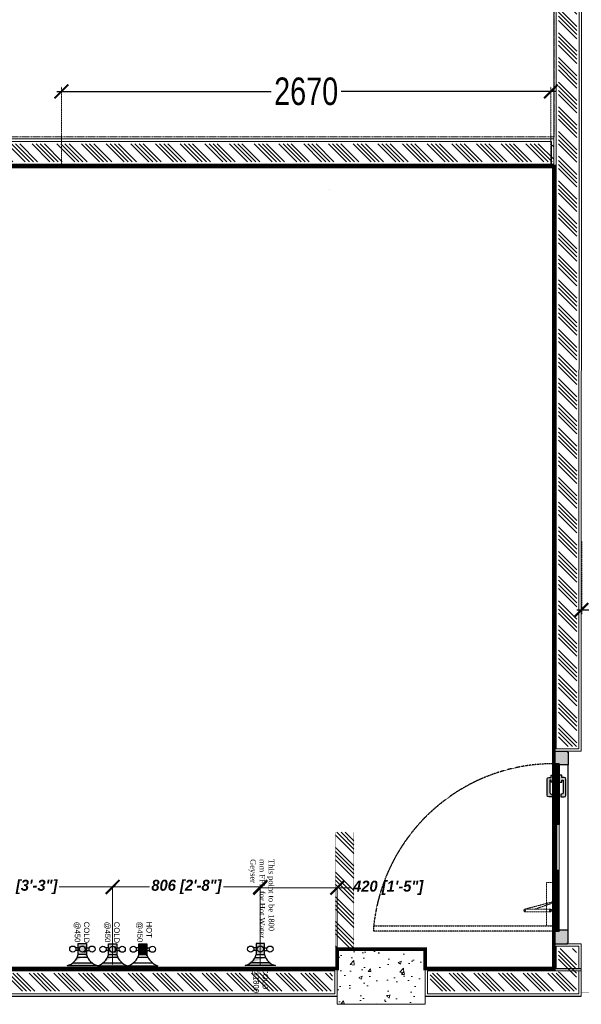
# Model space of a CAD drawing. Header units: millimetres. Extents: x 1277566 to 1493426, y 1039116 to 1145896.
# Tile 113 of 152: x 1403154 to 1406217, y 1101495 to 1106862. Entities that reach past the tile are written whole.
import ezdxf

# ---------------------------------------------------------------- set-up
doc = ezdxf.new("R2010")
doc.units = ezdxf.units.MM
doc.header["$PDMODE"] = 67
doc.linetypes.add('DASHED', pattern=[0.75, 0.5, -0.25])
doc.linetypes.add('DASHED2', pattern=[0.375, 0.25, -0.125])
for name, color, linetype in [('01_DOOR', 76, 'Continuous'), ('CIVIL DIM', 7, 'Continuous'), ('CKD Plumbing', 6, 'Continuous'), ('Dimension a', 7, 'Continuous'), ('kitchen equip1', 8, 'Continuous')]:
    doc.layers.add(name, color=color, linetype=linetype)
for name, color, linetype, lineweight in [('AIRPORT EXTIING WALL', 1, 'Continuous', 20), ('CIVIL WALL HATCH', 7, 'Continuous', 5), ('CKD Dimensions', 3, 'Continuous', 0), ('CKD-Equipements', 252, 'Continuous', 0), ('EXISTING COLUMN', 5, 'Continuous', 20), ('FRONT COUNTER', 214, 'Continuous', 18), ('PLASTER', 252, 'Continuous', 9), ('tile finish', 32, 'Continuous', 9), ('WALL', 7, 'Continuous', 40)]:
    doc.layers.add(name, color=color, linetype=linetype, lineweight=lineweight)
doc.styles.add('CKD_Dimension Text', font='BOOKOS.TTF')
doc.styles.add('ROMANS', font='arial.ttf', dxfattribs={"width": 0.75})
doc.styles.get("Standard").update_dxf_attribs({"font": 'arial.ttf'})
doc.styles.add('text', font='GOTHICBI.TTF')
doc.dimstyles.new('1.300', dxfattribs={"dimtxt": 150, "dimasz": 75, "dimexe": 25, "dimexo": 25, "dimgap": 15, "dimtad": 0, "dimdec": 0, "dimdsep": 46, "dimtxsty": 'ROMANS', "dimblk": 'ARCHTICK', "dimcen": 0.09, "dimdle": 25, "dimclrd": 256, "dimclre": 256, "dimclrt": 256, "dimadec": 1, "dimazin": 2, "dimtfac": 1, "dimtdec": 0, "dimtmove": 2, "dimatfit": 3, "dimldrblk": 'OPEN90', "dimfxl": 100, "dimtolj": 1, "dimtzin": 0, "dimlwe": -1, "dimarcsym": 0})
doc.dimstyles.new('CKD 6', dxfattribs={"dimtxt": 90, "dimasz": 75, "dimexe": 0, "dimexo": 6, "dimgap": 7.5, "dimtad": 0, "dimdec": 0, "dimzin": 1, "dimdsep": 46, "dimtxsty": 'text', "dimblk": 'ARCHTICK', "dimcen": 54, "dimdle": 0.0015, "dimclrd": 256, "dimclre": 256, "dimclrt": 256, "dimazin": 0, "dimtfac": 1, "dimtdec": 0, "dimtix": 1, "dimtmove": 0, "dimatfit": 3, "dimfxl": 1, "dimlwd": -1, "dimlwe": -1, "dimarcsym": 0})
pattern_1 = [(135, (216589.443273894, -78735.70921592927), (-67.35192090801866, -67.35192090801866), []), (135, (216589.443273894, -78713.25856592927), (-67.35192090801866, -67.35192090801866), []), (135, (216589.443273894, -78690.80791592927), (-67.35192090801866, -67.35192090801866), []), (135, (216589.443273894, -78668.35721592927), (-67.35192090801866, -67.35192090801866), [])]

# ---------------------------------------------------------------- blocks, each defined once
blk = doc.blocks.new('door closer')
at = {"color": 14, "linetype": 'DASHED2', "lineweight": 9, "ltscale": 0.5}
for p, q in [((10736.42659209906, -3996.010244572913), (10716.42659209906, -3996.010244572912)), ((10716.42659209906, -3996.010244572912), (10716.42659209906, -3999.190244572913)), ((10727.44255199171, -3996.76532023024), (10724.12945790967, -4009.267128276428)), ((10726.86124442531, -3996.830449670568), (10724.13475215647, -4004.673336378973)), ((10725.64129200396, -3996.140244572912), (10725.64129200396, -3996.010244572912)), ((10728.52129200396, -3996.260244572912), (10725.76129200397, -3996.260244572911)), ((10728.64129200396, -3996.140244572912), (10728.64129200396, -3996.010244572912)), ((10736.42659209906, -3999.190244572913), (10736.42659209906, -3996.010244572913)), ((10716.54659209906, -3999.310244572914), (10736.30659209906, -3999.310244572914)), ((10722.88475215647, -3999.310244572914), (10722.88475215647, -3997.660244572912)), ((10722.88475215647, -3999.310244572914), (10722.88475215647, -4009.185950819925)), ((10724.13475215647, -3999.310244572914), (10724.13475215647, -3997.660244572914)), ((10724.13475215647, -4009.185950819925), (10724.13475215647, -3999.310244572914))]:
    blk.add_line(p, q, dxfattribs=at)
for centre, radius in [((10723.50975215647, -3997.660244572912), 0.3376004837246), ((10727.21247708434, -3996.636004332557), 0.1231903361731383), ((10723.50975215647, -4009.185950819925), 0.2142008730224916)]:
    blk.add_circle(centre, radius, dxfattribs=at)
for centre, radius, start, end in [((10723.50975215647, -3997.660244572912), 0.625, 359.9999999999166, 180.0000000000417), ((10725.76129200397, -3996.140244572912), 0.12, 180.0000000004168, 269.9999999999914), ((10717.04925041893, -4005.463232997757), 13.03391689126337, 41.92752750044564, 44.91686417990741), ((10727.11239393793, -3996.32794802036), 0.5617686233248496, 229.339888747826, 295.6855828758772), ((10727.24752454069, -3996.608909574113), 0.25, 295.6855828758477, 334.161961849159), ((10726.83302802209, -3996.408194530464), 0.7105365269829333, 334.1619618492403, 5.583696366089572), ((10728.31746043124, -3996.270738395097), 0.7802641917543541, 179.2294022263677, 185.0233699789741), ((10728.52129200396, -3996.140244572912), 0.12, 269.9999999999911, 0), ((10716.54659209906, -3999.190244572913), 0.12, 180, 270), ((10736.30659209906, -3999.190244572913), 0.12, 270, 0), ((10723.50975215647, -4009.185950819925), 0.625, 179.9999999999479, 1.042204e-10)]:
    blk.add_arc(centre, radius, start, end, dxfattribs=at)
blk = doc.blocks.new('A$C68A023B9')
at = {"layer": '01_DOOR', "ltscale": 2}
h = blk.add_hatch(color=253, dxfattribs=at)
h.set_gradient(color1=(173, 173, 173), one_color=1, tint=1, name='SPHERICAL')
edge = h.paths.add_edge_path()
edge.add_arc((4.754966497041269, 1.249997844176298), 0.4999999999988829, 270.0000000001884, 21.73695352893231)
edge.add_line((5.219413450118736, 1.435170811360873), (6.004966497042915, 1.435170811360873))
edge.add_line((6.004966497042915, 1.435170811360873), (6.004966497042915, 0.7499978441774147))
edge.add_line((6.004966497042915, 0.7499978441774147), (6.004966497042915, 0.4999978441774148))
edge.add_arc((5.504966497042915, 0.4999978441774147), 0.5, 270, 360, ccw=False)
edge.add_line((5.504966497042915, -2.1558225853e-06), (1.09314241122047, -2.1558225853e-06))
edge.add_arc((1.093142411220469, 0.4999978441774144), 0.4999999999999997, 180, 270, ccw=False)
edge.add_line((0.5931424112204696, 0.4999978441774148), (0.5931424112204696, 0.7499978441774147))
edge.add_line((0.5931424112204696, 0.7499978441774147), (0.5931424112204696, 1.101847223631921))
edge.add_line((0.5931424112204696, 1.101847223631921), (2.143475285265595e-06, 1.101847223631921))
edge.add_line((2.1434752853e-06, 1.101847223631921), (2.1434752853e-06, 1.851847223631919))
edge.add_line((2.1434752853e-06, 1.851847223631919), (1.936282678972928, 1.851847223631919))
edge.add_line((1.936282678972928, 1.851847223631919), (1.936282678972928, 1.101847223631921))
edge.add_line((1.936282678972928, 1.101847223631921), (1.343142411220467, 1.101847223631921))
edge.add_line((1.343142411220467, 1.101847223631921), (1.343142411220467, 0.7499978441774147))
edge.add_line((1.343142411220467, 0.7499978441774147), (4.754966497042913, 0.7499978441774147))
blk.add_lwpolyline([(4.754966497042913, 0.7499978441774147, 0.53023808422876), (5.219413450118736, 1.435170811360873), (6.004966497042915, 1.435170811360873), (6.004966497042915, 0.7499978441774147), (6.004966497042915, 0.4999978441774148, -0.4142135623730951), (5.504966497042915, -2.1558225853e-06), (1.093142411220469, -2.1558225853e-06, -0.4142135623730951), (0.5931424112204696, 0.4999978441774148), (0.5931424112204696, 0.7499978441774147), (0.5931424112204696, 1.101847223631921), (2.1434752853e-06, 1.101847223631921), (2.1434752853e-06, 1.851847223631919), (1.936282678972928, 1.851847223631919), (1.936282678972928, 1.101847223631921), (1.343142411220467, 1.101847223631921), (1.343142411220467, 0.7499978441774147)], format="xyb", close=True, dxfattribs=at)
blk = doc.blocks.new('door sdfgh')
at = {"layer": '01_DOOR', "ltscale": 100}
h = blk.add_hatch(dxfattribs=at)
h.set_pattern_fill('DOTS', color=256, scale=58.87434666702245, angle=-90.00000000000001, style=0)
h.set_pattern_definition([(90, (275185.757140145, 11141403.72218971), (3.67964666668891, 1.839823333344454), [0, -3.67964666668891])])
h.paths.add_polyline_path([(1223028.696958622, 1241623.64306255), (1223028.696958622, 1241616.849976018), (1223058.305583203, 1241616.849976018), (1223058.305583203, 1241548.64306255), (1222984.284021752, 1241548.64306255), (1222984.284021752, 1241553.577833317), (1222979.349250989, 1241553.577833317), (1222979.349250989, 1241623.64306255)])
h.paths.add_polyline_path([(1223028.745683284, 1242523.643048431), (1223028.745683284, 1242530.436149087), (1223058.354307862, 1242530.436149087), (1223058.354307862, 1242598.64306255), (1222984.332746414, 1242598.64306255), (1222984.332746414, 1242593.708291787), (1222979.397975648, 1242593.708291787), (1222979.397975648, 1242523.643048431)])
at = {"layer": '01_DOOR', "lineweight": 9, "ltscale": 100}
h = blk.add_hatch(dxfattribs=at)
h.set_pattern_fill('DOLMIT', color=251, scale=19.62478222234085, angle=-90.00000000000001, style=0)
h.set_pattern_definition([(270, (275249.5376823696, 11142032.3273916), (4.906195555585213, -1.089394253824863e-15), []), (314.9999999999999, (275249.5376823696, 11142032.3273916), (9.812391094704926, 9.812391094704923), [6.938408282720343, -13.87683422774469])])
h.paths.add_polyline_path([(1223028.696958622, 1241948.708557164), (1223041.033885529, 1241948.708557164), (1223041.033885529, 1241943.773786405), (1223058.305583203, 1241943.773786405), (1223058.305583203, 1241616.849976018), (1223028.696958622, 1241616.849976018)])
h.paths.add_polyline_path([(1223028.696958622, 1242198.57755381), (1223041.033885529, 1242198.57755381), (1223041.033885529, 1242203.512324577), (1223058.305583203, 1242203.512324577), (1223058.354307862, 1242530.436149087), (1223028.745683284, 1242530.436149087)])
at = {"layer": '01_DOOR', "ltscale": 100}
for p, q in [((1222979.397975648, 1242523.643048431, 33362.94753202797), (1222979.349250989, 1241623.64306255, 33362.94753202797)), ((1223058.305583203, 1242198.57755381, 33362.94753202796), (1223045.968656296, 1242203.512324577, 33362.94753202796)), ((1223058.305583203, 1242203.512324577, 33362.94753202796), (1223045.968656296, 1242198.57755381, 33362.94753202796)), ((1223058.305583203, 1241948.708557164, 33362.94753202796), (1223045.968656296, 1241943.773786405, 33362.94753202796)), ((1223058.305583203, 1241943.773786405, 33362.94753202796), (1223045.968656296, 1241948.708557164, 33362.94753202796))]:
    blk.add_line(p, q, dxfattribs=at)
at = {"layer": '01_DOOR', "color": 251, "lineweight": 15, "ltscale": 100}
for p, q in [((1223028.696958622, 1242198.57755381, 33362.94753202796), (1223028.696958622, 1241948.708557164, 33362.94753202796)), ((1223058.305583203, 1242198.57755381, 33362.94753202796), (1223058.305583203, 1241948.708557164, 33362.94753202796))]:
    blk.add_line(p, q, dxfattribs=at)
at = {"layer": '01_DOOR', "ltscale": 100, "elevation": 33362.94753202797}
for points in [[(1223028.745683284, 1242523.643048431), (1223028.745683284, 1242530.436149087), (1223058.354307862, 1242530.436149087), (1223058.354307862, 1242598.64306255), (1222984.332746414, 1242598.64306255), (1222984.332746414, 1242593.708291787), (1222979.397975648, 1242593.708291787), (1222979.397975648, 1242523.643048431)], [(1223045.968656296, 1242198.57755381), (1223045.968656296, 1242203.512324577), (1223058.305583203, 1242203.512324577), (1223058.305583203, 1242198.57755381)], [(1223045.968656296, 1241948.708557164), (1223045.968656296, 1241943.773786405), (1223058.305583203, 1241943.773786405), (1223058.305583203, 1241948.708557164)], [(1223028.696958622, 1241623.64306255), (1223028.696958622, 1241616.849976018), (1223058.305583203, 1241616.849976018), (1223058.305583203, 1241548.64306255), (1222984.284021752, 1241548.64306255), (1222984.284021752, 1241553.577833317), (1222979.349250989, 1241553.577833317), (1222979.349250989, 1241623.64306255)]]:
    blk.add_lwpolyline(points, close=True, dxfattribs=at)
at = {"layer": '01_DOOR', "elevation": 33362.94753202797}
blk.add_lwpolyline([(1222979.397975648, 1242593.708291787), (1222979.397975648, 1242588.773521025)], dxfattribs=at)
at = {"layer": '01_DOOR', "ltscale": 100, "elevation": 33362.94753202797}
for points in [[(1223028.696958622, 1242198.57755381), (1223041.033885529, 1242198.57755381), (1223041.033885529, 1242203.512324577), (1223058.305583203, 1242203.512324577), (1223058.354307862, 1242530.436149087), (1223028.745683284, 1242530.436149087), (1223028.696958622, 1242198.57755381)], [(1223028.696958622, 1241948.708557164), (1223041.033885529, 1241948.708557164), (1223041.033885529, 1241943.773786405), (1223058.305583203, 1241943.773786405), (1223058.305583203, 1241616.849976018), (1223028.696958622, 1241616.849976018), (1223028.696958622, 1241948.708557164)]]:
    blk.add_lwpolyline(points, dxfattribs=at)
at = {"layer": '01_DOOR', "color": 251, "linetype": 'DASHED2', "elevation": 33362.94753202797}
blk.add_lwpolyline([(1223058.354307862, 1242530.436149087), (1224040.791276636, 1242530.436149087), (1224040.791276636, 1242500.827524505), (1223058.354307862, 1242500.827524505)], close=True, dxfattribs=at)
at = {"layer": '01_DOOR', "lineweight": 18, "ltscale": 2, "elevation": 33362.94753202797}
blk.add_lwpolyline([(1223041.033885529, 1242203.512324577), (1223041.033885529, 1241943.773786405), (1223045.968656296, 1241943.773786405), (1223045.968656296, 1242203.512324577)], close=True, dxfattribs=at)
at = {"layer": '01_DOOR', "color": 251, "linetype": 'DASHED2'}
blk.add_arc((1223058.305583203, 1242604.824414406, 33362.94753202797), 987.9744383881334, 269.9999999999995, 353.9576960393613, dxfattribs=at)
at = {"layer": '01_DOOR', "xscale": -11.84344983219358, "yscale": 11.84344983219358, "zscale": 11.84344983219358, "rotation": 90}
blk.add_blockref('door closer', (1175731.807447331, 1369420.28824842, 33362.94753202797), dxfattribs=at)
at = {"layer": '01_DOOR', "ltscale": 50, "yscale": 19.73908305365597, "zscale": 19.73908305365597}
for p, xscale, rotation in [((1222992.143192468, 1241679.532819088, 33362.94753202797), -19.73908305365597, 270), ((1223094.859337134, 1241679.532819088, 33362.94753202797), 19.73908305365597, 89.99999999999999)]:
    blk.add_blockref('A$C68A023B9', p, dxfattribs=dict(at, xscale=xscale, rotation=rotation))
blk = doc.blocks.new('_ARCHTICK')
at = {"color": 0, "linetype": 'ByBlock', "const_width": 0.15}
blk.add_lwpolyline([(-0.5, -0.5), (0.5, 0.5)], dxfattribs=at)
blk = doc.blocks.new('*D279')
at = {"layer": 'CIVIL DIM', "linetype": 'DASHED2'}
for p, q in [((1406217.610556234, 1104018.101628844), (1406217.610556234, 1103619.254560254)), ((1424334.629187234, 1103877.354706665), (1424334.629187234, 1103619.254560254))]:
    blk.add_line(p, q, dxfattribs=at)
at = {"layer": 'CIVIL DIM', "lineweight": -2}
for p, q in [((1406192.610556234, 1103644.254560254), (1415054.729182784, 1103644.254560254)), ((1424359.629187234, 1103644.254560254), (1415497.510560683, 1103644.254560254))]:
    blk.add_line(p, q, dxfattribs=at)
at = {"layer": 'Defpoints', "color": 0}
for p in [(1406217.610556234, 1104043.101628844), (1424334.629187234, 1103902.354706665), (1424334.629187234, 1103644.254560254)]:
    blk.add_point(p, dxfattribs=at)
at = {"layer": 'CIVIL DIM', "linetype": 'ByBlock', "lineweight": -2, "xscale": 75, "yscale": 75, "zscale": 75, "rotation": 180}
blk.add_blockref('_ARCHTICK', (1406217.610556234, 1103644.254560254), dxfattribs=at)
at = {"layer": 'CIVIL DIM', "linetype": 'ByBlock', "lineweight": -2, "xscale": 75, "yscale": 75, "zscale": 75}
blk.add_blockref('_ARCHTICK', (1424334.629187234, 1103644.254560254), dxfattribs=at)
at = {"layer": 'CIVIL DIM', "insert": (1415276.119871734, 1103644.254560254), "char_height": 150, "attachment_point": 5, "style": 'ROMANS', "bg_fill": 3, "box_fill_scale": 1.1, "bg_fill_color": 256, "bg_fill_true_color": 13158600, "bg_fill_transparency": 0}
blk.add_mtext('\\A1;18117', dxfattribs=at)
blk = doc.blocks.new('_Open90')
at = {"color": 0, "linetype": 'ByBlock', "lineweight": -2}
for p, q in [((0, 0), (-1, 0)), ((-0.5, 0.5), (0, 0)), ((0, 0), (-0.5, -0.5))]:
    blk.add_line(p, q, dxfattribs=at)
blk = doc.blocks.new('*D287')
at = {"layer": 'CKD-Equipements', "linetype": 'DASHED2'}
for p, q in [((1403381.409804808, 1106072.886226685), (1403381.409804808, 1106496.091344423)), ((1406051.659972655, 1106072.886226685), (1406051.659972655, 1106496.091344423))]:
    blk.add_line(p, q, dxfattribs=at)
at = {"layer": 'CKD-Equipements', "lineweight": -2}
for p, q in [((1403356.409804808, 1106471.091344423), (1404532.784888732, 1106471.091344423)), ((1406076.659972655, 1106471.091344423), (1404900.284888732, 1106471.091344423))]:
    blk.add_line(p, q, dxfattribs=at)
at = {"layer": 'Defpoints', "color": 0}
for p in [(1406051.659972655, 1106471.091344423), (1403381.409804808, 1106047.886226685), (1406051.659972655, 1106047.886226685)]:
    blk.add_point(p, dxfattribs=at)
at = {"layer": 'CKD-Equipements', "linetype": 'ByBlock', "lineweight": -2, "xscale": 75, "yscale": 75, "zscale": 75, "rotation": 180}
blk.add_blockref('_ARCHTICK', (1403381.409804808, 1106471.091344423), dxfattribs=at)
at = {"layer": 'CKD-Equipements', "linetype": 'ByBlock', "lineweight": -2, "xscale": 75, "yscale": 75, "zscale": 75}
blk.add_blockref('_ARCHTICK', (1406051.659972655, 1106471.091344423), dxfattribs=at)
at = {"layer": 'CKD-Equipements', "insert": (1404716.534888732, 1106471.091344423), "char_height": 150, "attachment_point": 5, "style": 'ROMANS', "bg_fill": 3, "box_fill_scale": 1.1, "bg_fill_color": 256, "bg_fill_true_color": 13158600, "bg_fill_transparency": 0}
blk.add_mtext('\\A1;2670', dxfattribs=at)
blk = doc.blocks.new('G$C978481E4')
at = {"layer": 'CKD Plumbing'}
h = blk.add_hatch(color=1, dxfattribs=at)
h.dxf.hatch_style = 1
h.paths.add_polyline_path([(180.3019406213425, 225.000094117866), (120.3019406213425, 225.000094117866), (120.3019406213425, 270.000094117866), (180.3019406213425, 270.000094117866)])
h = blk.add_hatch(color=5, dxfattribs=at)
h.dxf.hatch_style = 1
h.paths.add_polyline_path([(180.3019406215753, 60.00003137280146), (120.3019406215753, 60.00003137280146), (120.3019406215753, 105.0000313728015), (180.3019406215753, 105.0000313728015)])
edge = h.paths.add_edge_path()
edge.add_arc((157.8019804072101, -22.49992884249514), 85.51310803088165, 15.25509999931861, 74.74490000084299)
edge.add_line((240.3019406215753, 165.0000313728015), (240.3019406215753, 3.137280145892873e-05))
edge.add_line((195.3019406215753, 54.12603137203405), (195.3019406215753, 111.3480313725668))
edge.add_arc((157.8019725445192, 187.5000235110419), 85.51312401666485, 285.25508075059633, 344.7448807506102, ccw=False)
edge.add_line((225.3019406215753, 135.5520313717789), (225.3019406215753, 29.47803137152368))
at = {"layer": 'CKD Plumbing', "color": 1}
for p, q in [((240.3019406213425, 165.000094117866), (240.3019406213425, 330.000094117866)), ((142.8019406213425, 270.000094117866), (142.8019406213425, 285.000094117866)), ((157.8019406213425, 270.000094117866), (157.8019406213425, 285.000094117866)), ((195.3019406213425, 276.3480941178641), (195.3019406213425, 219.1260941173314)), ((225.3019406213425, 194.4780941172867), (225.3019406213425, 300.5520941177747)), ((142.8019406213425, 225.000094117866), (142.8019406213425, 210.000094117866)), ((157.8019406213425, 225.000094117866), (157.8019406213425, 210.000094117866))]:
    blk.add_line(p, q, dxfattribs=at)
at = {"layer": 'CKD Plumbing', "color": 5}
for p, q in [((240.3019406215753, 3.137280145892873e-05), (240.3019406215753, 165.0000313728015)), ((142.8019406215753, 105.0000313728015), (142.8019406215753, 120.0000313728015)), ((157.8019406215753, 105.0000313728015), (157.8019406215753, 120.0000313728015)), ((195.3019406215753, 111.3480313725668), (195.3019406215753, 54.12603137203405)), ((225.3019406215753, 29.47803137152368), (225.3019406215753, 135.5520313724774)), ((142.8019406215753, 60.00003137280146), (142.8019406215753, 45.00003137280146)), ((157.8019406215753, 60.00003137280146), (157.8019406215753, 45.00003137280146))]:
    blk.add_line(p, q, dxfattribs=at)
at = {"layer": 'CKD Plumbing', "color": 1}
blk.add_lwpolyline([(180.3019406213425, 225.000094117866), (120.3019406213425, 225.000094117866), (120.3019406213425, 270.000094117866), (180.3019406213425, 270.000094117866)], close=True, dxfattribs=at)
at = {"layer": 'CKD Plumbing', "color": 5}
blk.add_lwpolyline([(180.3019406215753, 60.00003137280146), (120.3019406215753, 60.00003137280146), (120.3019406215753, 105.0000313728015), (180.3019406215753, 105.0000313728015)], close=True, dxfattribs=at)
at = {"layer": 'CKD Plumbing', "color": 1}
for centre in [(150.3019406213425, 300.000094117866), (150.3019406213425, 247.500094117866), (150.3019406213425, 195.000094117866)]:
    blk.add_circle(centre, 16.77051, dxfattribs=at)
at = {"layer": 'CKD Plumbing', "color": 5}
for centre in [(150.3019406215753, 135.0000313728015), (150.3019406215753, 82.50003137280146), (150.3019406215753, 30.00003137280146)]:
    blk.add_circle(centre, 16.77051, dxfattribs=at)
at = {"layer": 'CKD Plumbing', "color": 1}
for centre, start, end in [((157.8019406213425, 352.500094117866), 285.2550999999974, 344.7448999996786), ((157.8019406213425, 142.500094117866), 15.25509999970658, 74.74490000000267)]:
    blk.add_arc(centre, 85.51313999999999, start, end, dxfattribs=at)
at = {"layer": 'CKD Plumbing', "color": 5}
for centre, start, end in [((157.8019406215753, 187.5000313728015), 285.2550999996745, 344.7448999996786), ((157.8019406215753, -22.49996862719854), 15.25509999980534, 74.74490000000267)]:
    blk.add_arc(centre, 85.51314, start, end, dxfattribs=at)
at = {"layer": 'kitchen equip1', "ltscale": 700}
for p, q in [((186.0705251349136, 270.0975535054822, -5.889800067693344), (163.7190672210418, 269.9418828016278, -5.889800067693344)), ((163.7190672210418, 269.9418828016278, -5.889800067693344), (163.7756747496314, 261.8140799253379, -5.889800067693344)), ((163.7756747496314, 261.8140799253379, -5.889800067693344), (135.3283646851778, 261.6159535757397, -5.889800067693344)), ((135.3283646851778, 261.6159535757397, -5.889800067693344), (135.4132759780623, 249.4242492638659, -5.889800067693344)), ((164.9119411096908, 244.5495747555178, -5.889800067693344), (159.9240515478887, 231.3065153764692, -5.889800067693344)), ((164.9149012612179, 98.24204705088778, -5.889800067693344), (136.4675911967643, 98.04392070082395, -5.889800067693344)), ((164.9715087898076, 90.11424417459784, -5.889800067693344), (164.9149012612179, 98.24204705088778, -5.889800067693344))]:
    blk.add_line(p, q, dxfattribs=at)
at = {"layer": 'CKD Plumbing', "color": 7, "char_height": 30, "width": 251, "attachment_point": 1}
for s, insert in [('HOT\\P@450', (0, 297.0841901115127)), ('COLD\\P@450', (1, 120.5841901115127))]:
    blk.add_mtext(s, dxfattribs=dict(at, insert=insert))
blk = doc.blocks.new('G$C0C3C389A')
at = {"layer": 'CKD Dimensions'}
blk.add_blockref('G$C978481E4', (0, 0), dxfattribs=at)
blk = doc.blocks.new('G$C876A2DB4')
at = {"layer": 'CKD Plumbing'}
h = blk.add_hatch(color=5, dxfattribs=at)
h.dxf.hatch_style = 1
h.paths.add_polyline_path([(60, 105.0000313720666), (0, 105.0000313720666), (0, 60.00003137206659), (60, 60.00003137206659)])
edge = h.paths.add_edge_path()
edge.add_arc((37.50003978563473, 187.4999915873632), 85.51310803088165, 285.2550999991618, 344.7449000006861, ccw=False)
edge.add_line((120, 3.13720665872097e-05), (120, 165.0000313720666))
edge.add_line((75, 110.874031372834), (75, 53.65203137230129))
edge.add_arc((37.50003192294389, -22.4999607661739), 85.51312401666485, 15.2551192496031, 74.74491924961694)
edge.add_line((105, 29.44803137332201), (105, 135.5220313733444))
at = {"layer": 'CKD Plumbing', "color": 5}
for p, q in [((120, 165.0000313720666, 8910.120359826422), (120, 3.13720665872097e-05, 8910.120359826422)), ((22.5, 105.0000313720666, 8910.120359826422), (22.5, 120.0000313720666, 8910.120359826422)), ((37.5, 105.0000313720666, 8910.120359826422), (37.5, 120.0000313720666, 8910.120359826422)), ((75, 53.65203137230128, 8910.120359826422), (75, 110.874031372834, 8910.120359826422)), ((105, 135.5220313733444, 8910.120359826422), (105, 29.44803137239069, 8910.120359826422)), ((22.5, 60.00003137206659, 8910.120359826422), (22.5, 45.00003137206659, 8910.120359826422)), ((37.5, 60.00003137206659, 8910.120359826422), (37.5, 45.00003137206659, 8910.120359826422))]:
    blk.add_line(p, q, dxfattribs=at)
at = {"layer": 'CKD Plumbing', "color": 5, "elevation": 8910.120359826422}
blk.add_lwpolyline([(60, 105.0000313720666), (0, 105.0000313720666), (0, 60.00003137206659), (60, 60.00003137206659)], close=True, dxfattribs=at)
at = {"layer": 'CKD Plumbing', "color": 5}
for centre in [(30, 135.0000313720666, 8910.120359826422), (30, 82.50003137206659, 8910.120359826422), (30, 30.00003137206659, 8910.120359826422)]:
    blk.add_circle(centre, 16.77051, dxfattribs=at)
for centre, start, end in [((37.5, 187.5000313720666, 8910.120359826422), 285.2550999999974, 344.7449000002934), ((37.5, -22.49996862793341, 8910.120359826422), 15.25510000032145, 74.74490000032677)]:
    blk.add_arc(centre, 85.51314, start, end, dxfattribs=at)
at = {"layer": 'CKD Plumbing', "color": 7, "insert": (133.514179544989, 125.1905917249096, -83.88463124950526), "char_height": 30, "width": 251, "attachment_point": 1}
blk.add_mtext('COLD\\P@1800', dxfattribs=at)
blk = doc.blocks.new('WATER GEYSER- SERVICE POINT')
at = {"layer": 'CKD Dimensions', "ltscale": 0.25}
blk.add_blockref('G$C876A2DB4', (68209.62440460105, 27784.40416734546, 83.88463124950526), dxfattribs=at)
at = {"layer": 'CKD Plumbing', "color": 7, "insert": (67748.97013466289, 27942.93024992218), "char_height": 30, "width": 447.4623655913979, "attachment_point": 1, "style": 'CKD_Dimension Text'}
blk.add_mtext('This point to be 1800 mm FFL for Hot Water Geyser ', dxfattribs=at)
blk = doc.blocks.new('G$C4B30AC26')
at = {"layer": 'CKD Plumbing'}
h = blk.add_hatch(color=5, dxfattribs=at)
h.dxf.hatch_style = 1
h.paths.add_polyline_path([(179.3019406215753, 60.00003137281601), (119.3019406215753, 60.00003137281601), (119.3019406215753, 105.000031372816), (179.3019406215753, 105.000031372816)])
edge = h.paths.add_edge_path()
edge.add_arc((156.8019804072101, -22.49992884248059), 85.51310803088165, 15.25509999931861, 74.74490000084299)
edge.add_line((239.3019406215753, 165.000031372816), (239.3019406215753, 3.137281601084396e-05))
edge.add_line((194.3019406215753, 54.1260313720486), (194.3019406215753, 111.3480313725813))
edge.add_arc((156.8019725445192, 187.5000235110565), 85.51312401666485, 285.25508075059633, 344.7448807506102, ccw=False)
edge.add_line((224.3019406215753, 135.5520313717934), (224.3019406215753, 29.47803137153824))
at = {"layer": 'CKD Plumbing', "color": 5}
for p, q in [((239.3019406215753, 3.137281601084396e-05), (239.3019406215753, 165.000031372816)), ((141.8019406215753, 105.000031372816), (141.8019406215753, 120.000031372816)), ((156.8019406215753, 105.000031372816), (156.8019406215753, 120.000031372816)), ((194.3019406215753, 111.3480313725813), (194.3019406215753, 54.1260313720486)), ((224.3019406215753, 29.47803137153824), (224.3019406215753, 135.5520313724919)), ((141.8019406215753, 60.00003137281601), (141.8019406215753, 45.00003137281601)), ((156.8019406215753, 60.00003137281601), (156.8019406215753, 45.00003137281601))]:
    blk.add_line(p, q, dxfattribs=at)
blk.add_lwpolyline([(179.3019406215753, 60.00003137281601), (119.3019406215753, 60.00003137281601), (119.3019406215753, 105.000031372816), (179.3019406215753, 105.000031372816)], close=True, dxfattribs=at)
for centre in [(149.3019406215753, 135.000031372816), (149.3019406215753, 82.50003137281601), (149.3019406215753, 30.00003137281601)]:
    blk.add_circle(centre, 16.77051, dxfattribs=at)
for centre, start, end in [((156.8019406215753, 187.500031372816), 285.2550999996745, 344.7448999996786), ((156.8019406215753, -22.49996862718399), 15.25509999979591, 74.74490000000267)]:
    blk.add_arc(centre, 85.51314, start, end, dxfattribs=at)
at = {"layer": 'kitchen equip1', "ltscale": 700}
for p, q in [((163.9149012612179, 98.24204705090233, -5.889800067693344), (135.4675911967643, 98.0439207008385, -5.889800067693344)), ((163.9715087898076, 90.1142441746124, -5.889800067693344), (163.9149012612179, 98.24204705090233, -5.889800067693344))]:
    blk.add_line(p, q, dxfattribs=at)
at = {"layer": 'CKD Plumbing', "color": 7, "insert": (0, 120.5841901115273), "char_height": 30, "width": 251, "attachment_point": 1}
blk.add_mtext('COLD\\P@450', dxfattribs=at)
blk = doc.blocks.new('G$CB76018F8')
at = {"layer": 'CKD Dimensions'}
blk.add_blockref('G$C4B30AC26', (0, 0), dxfattribs=at)
blk = doc.blocks.new('*D340')
at = {"layer": 'CKD Dimensions', "color": 30}
for p, q in [((1402676.342162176, 1102134.515352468), (1402968.089643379, 1102134.515352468)), ((1403660.778660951, 1102134.515352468), (1403369.031179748, 1102134.515352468))]:
    blk.add_line(p, q, dxfattribs=at)
at = {"layer": 'CKD Dimensions'}
for p, q in [((1402676.343662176, 1101711.197837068), (1402676.343662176, 1102134.515352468)), ((1403660.777160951, 1101711.197837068), (1403660.777160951, 1102134.515352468))]:
    blk.add_line(p, q, dxfattribs=at)
at = {"layer": 'Defpoints', "color": 0}
for p in [(1402676.343662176, 1102134.515352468), (1402676.343662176, 1101705.197837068), (1403660.777160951, 1101705.197837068)]:
    blk.add_point(p, dxfattribs=at)
at = {"layer": 'CKD Dimensions', "color": 30, "linetype": 'ByBlock', "xscale": 75, "yscale": 75, "zscale": 75, "rotation": 180}
blk.add_blockref('_ARCHTICK', (1402676.343662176, 1102134.515352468), dxfattribs=at)
at = {"layer": 'CKD Dimensions', "color": 30, "linetype": 'ByBlock', "xscale": 75, "yscale": 75, "zscale": 75}
blk.add_blockref('_ARCHTICK', (1403660.777160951, 1102134.515352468), dxfattribs=at)
at = {"layer": 'CKD Dimensions', "insert": (1403168.560411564, 1102134.515352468), "char_height": 60, "attachment_point": 5, "style": 'text'}
blk.add_mtext('984 [3\'-3"]', dxfattribs=at)
blk = doc.blocks.new('*D341')
at = {"layer": 'CKD Dimensions', "color": 30}
for p, q in [((1403660.69821669, 1102134.515345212), (1403861.398609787, 1102134.551549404)), ((1404466.303619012, 1102134.660667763), (1404265.603225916, 1102134.62446357))]:
    blk.add_line(p, q, dxfattribs=at)
at = {"layer": 'CKD Dimensions'}
for p, q in [((1403660.776078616, 1101711.197836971), (1403660.69971669, 1102134.515345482)), ((1404466.378480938, 1101711.343158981), (1404466.302119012, 1102134.660667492))]:
    blk.add_line(p, q, dxfattribs=at)
at = {"layer": 'Defpoints', "color": 0}
for p in [(1404466.302119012, 1102134.660667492), (1403660.777160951, 1101705.197837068), (1404466.379563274, 1101705.343159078)]:
    blk.add_point(p, dxfattribs=at)
at = {"layer": 'CKD Dimensions', "color": 30, "linetype": 'ByBlock', "xscale": 75, "yscale": 75, "zscale": 75}
for p, rotation in [((1403660.69971669, 1102134.515345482), 180.010335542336), ((1404466.302119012, 1102134.660667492), 0.01033554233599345)]:
    blk.add_blockref('_ARCHTICK', p, dxfattribs=dict(at, rotation=rotation))
at = {"layer": 'CKD Dimensions', "insert": (1404063.500917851, 1102134.588006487), "char_height": 60, "attachment_point": 5, "rotation": 0.010335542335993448, "style": 'text'}
blk.add_mtext('806 [2\'-8"]', dxfattribs=at)
blk = doc.blocks.new('*D342')
at = {"layer": 'CKD Dimensions', "color": 30}
for p, q in [((1404466.378063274, 1102129.76442638), (1404886.195226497, 1102129.76442638)), ((1404886.195226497, 1102129.76442638), (1404961.195226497, 1102129.76442638))]:
    blk.add_line(p, q, dxfattribs=at)
at = {"layer": 'CKD Dimensions'}
for p, q in [((1404466.379563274, 1101711.197837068), (1404466.379563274, 1102129.76442638)), ((1404886.195226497, 1101711.197837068), (1404886.195226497, 1102129.76442638))]:
    blk.add_line(p, q, dxfattribs=at)
at = {"layer": 'Defpoints', "color": 0}
for p in [(1404886.195226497, 1102129.76442638), (1404466.379563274, 1101705.197837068), (1404886.195226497, 1101705.197837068)]:
    blk.add_point(p, dxfattribs=at)
at = {"layer": 'CKD Dimensions', "color": 30, "linetype": 'ByBlock', "xscale": 75, "yscale": 75, "zscale": 75, "rotation": 180}
blk.add_blockref('_ARCHTICK', (1404466.379563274, 1102129.76442638), dxfattribs=at)
at = {"layer": 'CKD Dimensions', "color": 30, "linetype": 'ByBlock', "xscale": 75, "yscale": 75, "zscale": 75}
blk.add_blockref('_ARCHTICK', (1404886.195226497, 1102129.76442638), dxfattribs=at)
at = {"layer": 'CKD Dimensions', "insert": (1405163.970549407, 1102129.76442638), "char_height": 60, "attachment_point": 5, "style": 'text'}
blk.add_mtext('420 [1\'-5"]', dxfattribs=at)

msp = doc.modelspace()

# ---------------------------------------------------------------- hatches: boundary and pattern name
at = {"layer": 'CIVIL WALL HATCH'}
h = msp.add_hatch(dxfattribs=at)
h.set_pattern_fill('ANSI34', color=256, scale=5, angle=90)
h.set_pattern_definition(pattern_1)
h.paths.add_polyline_path([(1406194.568004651, 1111147.761076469), (1406094.568004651, 1111147.761076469), (1406092.289693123, 1102899.414533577), (1406192.289693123, 1102899.414533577)])
h = msp.add_hatch(dxfattribs=at)
h.set_pattern_fill('ANSI34', color=256, scale=5, angle=90)
h.set_pattern_definition([(135, (2590521.260945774, -56732.65712367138), (-67.35192090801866, -67.35192090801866), []), (135, (2590521.260945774, -56710.20647367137), (-67.35192090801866, -67.35192090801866), []), (135, (2590521.260945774, -56687.75582367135), (-67.35192090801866, -67.35192090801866), []), (135, (2590521.260945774, -56665.30512367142), (-67.35192090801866, -67.35192090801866), [])])
h.paths.add_polyline_path([(1399829.796162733, 1106186.093009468), (1399829.796162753, 1106088.100281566), (1403039.170379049, 1106088.118568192), (1406067.289693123, 1106088.118030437), (1406067.289693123, 1106186.110759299), (1403039.929280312, 1106186.093010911)])
h = msp.add_hatch(dxfattribs=at)
h.set_pattern_fill('ANSI34', color=256, scale=5, angle=90)
h.set_pattern_definition(pattern_1)
edge = h.paths.add_edge_path()
edge.add_line((1404876.790702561, 1102432.267560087), (1404976.790702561, 1102432.267560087))
edge.add_line((1404976.790702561, 1102432.267560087), (1404976.790702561, 1101794.671814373))
edge.add_line((1404976.790702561, 1101794.671814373), (1404876.790702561, 1101794.671814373))
edge.add_line((1404876.790702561, 1101794.671814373), (1404876.790702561, 1102430.343159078))
h = msp.add_hatch(dxfattribs=at)
h.set_pattern_fill('ANSI34', color=256, scale=5, angle=90)
h.set_pattern_definition(pattern_1)
h.paths.add_polyline_path([(1406093.293329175, 1101798.410897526), (1406191.286057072, 1101798.410897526), (1406191.286057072, 1101663.668178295), (1406093.293329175, 1101663.668178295)])
h = msp.add_hatch(dxfattribs=at)
h.set_pattern_fill('ANSI34', color=256, scale=5, angle=90)
h.set_pattern_definition(pattern_1)
h.paths.add_polyline_path([(1400932.198862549, 1101663.668178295), (1404860.191590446, 1101663.668178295), (1404860.191590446, 1101565.675450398), (1400932.198862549, 1101565.675450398)])
h = msp.add_hatch(dxfattribs=at)
h.set_pattern_fill('ANSI34', color=256, scale=5, angle=90)
h.set_pattern_definition(pattern_1)
h.paths.add_polyline_path([(1405392.198862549, 1101663.668178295), (1406191.286057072, 1101663.668178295), (1406191.286057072, 1101565.675450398), (1405392.198862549, 1101565.675450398)])
at = {"layer": 'EXISTING COLUMN', "linetype": 'Continuous'}
h = msp.add_hatch(dxfattribs=at)
h.set_pattern_fill('AR-CONC', color=256, style=2)
h.set_pattern_definition([(49.99999999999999, (559962.5626290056, -59751.67383692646), (182.184668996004, -15.93908553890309), [19.05, -209.55]), (355, (559962.5626290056, -59751.67383692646), (-35.24342142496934, 191.0568452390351), [15.24, -167.64058417]), (100.4514447, (559977.7446360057, -59753.00209042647), (146.9412470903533, 175.1177519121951), [16.19000879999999, -178.0902445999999]), (46.18420000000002, (559962.5626290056, -59700.87383692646), (271.0790408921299, -42.04232793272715), [28.57499999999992, -314.3249999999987]), (96.63555760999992, (559985.1525290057, -59704.37733692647), (237.404134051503, 247.4261245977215), [24.28502314, -267.13560816]), (351.1841511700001, (559962.5626290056, -59700.87383692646), (237.404134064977, 247.4261245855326), [22.85996707, -251.45973192]), (21, (559987.9626290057, -59713.57383692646), (151.6143912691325, -102.2651981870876), [19.05, -209.55]), (326.0000000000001, (559987.9626290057, -59713.57383692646), (61.80202834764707, 184.1879661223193), [15.23999999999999, -167.6399999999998]), (71.45144499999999, (560000.5971616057, -59722.09593682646), (213.4164192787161, 81.92276888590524), [16.19000879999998, -178.0899375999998]), (37.50000000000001, (559962.5626290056, -59751.67383692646), (3.088603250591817, 84.55503887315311), [0, -165.608, 0, -170.18, 0, -168.275]), (7.499999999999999, (559962.5626290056, -59751.67383692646), (66.81966251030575, 100.1805748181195), [0, -97.02799999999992, 0, -161.7979999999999, 0, -64.13499999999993]), (327.5, (559905.9206290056, -59751.67383692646), (135.5905951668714, -5.728743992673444), [0, -63.5, 0, -198.12, 0, -262.89]), (317.5, (559880.5206290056, -59751.67383692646), (148.129181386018, 25.42649103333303), [0, -82.55, 0, -131.572, 0, -186.69])])
h.paths.add_polyline_path([(1404886.195226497, 1101494.671814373), (1404886.195226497, 1101794.671814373), (1405366.195226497, 1101794.671814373), (1405366.195226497, 1101494.671814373)])

# ---------------------------------------------------------------- linework, layer by layer
at = {"extrusion": (0, -1, 0)}
msp.add_line((1404843.960695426, 1105937.500596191, -764.8890991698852), (1404843.960695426, 1105937.500596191, -658.8230791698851), dxfattribs=at)
for p, q in [((1400906.195226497, 1101689.671814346), (1404886.195226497, 1101689.671814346)), ((1405366.195226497, 1101689.671814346), (1406217.289693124, 1101689.671814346)), ((1400906.195226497, 1101539.671814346), (1404886.195226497, 1101539.671814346)), ((1405366.195226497, 1101539.671814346), (1406217.289693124, 1101539.671814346))]:
    msp.add_line(p, q)
at = {"layer": 'AIRPORT EXTIING WALL', "linetype": 'DASHED', "ltscale": 10}
msp.add_lwpolyline([(1402473.530845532, 1106224.562764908), (1406070.023767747, 1106224.562764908), (1406070.023767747, 1109495.059391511), (1402473.530845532, 1109495.059391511)], close=True, dxfattribs=at)
at = {"layer": 'CKD Dimensions', "const_width": 1}
msp.add_lwpolyline([(1404876.790702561, 1102432.267560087), (1404976.790702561, 1102432.267560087), (1404976.790702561, 1101794.671814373), (1404876.790702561, 1101794.671814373), (1404876.790702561, 1102430.343159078)], dxfattribs=at)
at = {"layer": 'EXISTING COLUMN', "linetype": 'Continuous'}
msp.add_lwpolyline([(1404886.195226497, 1101494.671814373), (1404886.195226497, 1101794.671814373), (1405366.195226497, 1101794.671814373), (1405366.195226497, 1101494.671814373)], close=True, dxfattribs=at)
at = {"layer": 'FRONT COUNTER', "const_width": 20}
msp.add_lwpolyline([(1402676.343662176, 1101689.672521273), (1402676.447349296, 1103639.734663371), (1399803.741218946, 1103640.135319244), (1399803.769562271, 1106062.183869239), (1406067.289693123, 1106062.183869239), (1406067.289693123, 1101689.671814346), (1405366.195226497, 1101689.671814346), (1405366.195226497, 1101794.671814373), (1404886.195226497, 1101794.671814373), (1404886.195226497, 1101689.671814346), (1402676.343668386, 1101689.789314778)], dxfattribs=at)
at = {"layer": 'PLASTER'}
for points in [[(1406080.289693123, 1102887.414533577), (1406204.289693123, 1102887.414533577), (1406206.568004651, 1111159.761076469), (1406082.568004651, 1111159.761076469)], [(1399816.794344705, 1106199.182050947), (1399816.79434473, 1106075.185686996), (1406067.289693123, 1106075.112390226), (1406054.287875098, 1106075.112390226), (1406054.287875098, 1106199.108755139), (1406041.286057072, 1106199.108755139), (1406041.286057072, 1106199.108755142)], [(1406080.291511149, 1101811.412715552), (1406204.287875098, 1101811.412715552), (1406204.287875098, 1101689.671814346), (1406080.291511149, 1101689.671814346)], [(1400919.197044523, 1101676.669996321), (1404873.193408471, 1101676.669996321), (1404873.193408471, 1101552.673632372), (1400919.197044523, 1101552.673632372)], [(1405379.197044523, 1101676.669996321), (1406204.287875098, 1101676.669996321), (1406204.287875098, 1101552.673632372), (1405379.197044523, 1101552.673632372)]]:
    msp.add_lwpolyline(points, close=True, dxfattribs=at)
at = {"layer": 'tile finish'}
msp.add_line((1406067.289693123, 1106419.671814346), (1406067.289693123, 1103119.671814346), dxfattribs=at)
for points in [[(1406067.289693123, 1102874.414533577), (1406217.289693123, 1102874.414533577), (1406219.568004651, 1111172.761076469), (1406069.568004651, 1111172.761076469)], [(1406067.289693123, 1101824.414533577), (1406217.289693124, 1101824.414533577), (1406217.289693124, 1101676.669996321), (1406067.289693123, 1101676.669996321)], [(1400906.195226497, 1101689.671814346), (1404886.195226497, 1101689.671814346), (1404886.195226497, 1101539.671814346), (1400906.195226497, 1101539.671814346)], [(1405366.195226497, 1101689.671814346), (1406217.289693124, 1101689.671814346), (1406217.289693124, 1101539.671814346), (1405366.195226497, 1101539.671814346)]]:
    msp.add_lwpolyline(points, close=True, dxfattribs=at)
msp.add_lwpolyline([(1399803.792526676, 1106212.18386897), (1399803.792526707, 1106062.18386897), (1406067.289693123, 1106062.1105722), (1406067.289693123, 1106062.1105722), (1406067.289693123, 1106212.110573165), (1406067.289693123, 1106212.110573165), (1406067.289693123, 1106212.110573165), (1399803.792526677, 1106212.18386897)], dxfattribs=at)
at = {"layer": 'WALL', "const_width": 1}
msp.add_lwpolyline([(1404876.790702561, 1101794.671814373), (1404876.790702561, 1102432.267560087), (1404976.790702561, 1102432.267560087), (1404976.790702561, 1101794.671814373)], dxfattribs=at)

# ---------------------------------------------------------------- block references
for name, p, rotation in [('door sdfgh', (2629125.644000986, 2344423.057596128, -33362.94753202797), 180), ('WATER GEYSER- SERVICE POINT', (1376599.475364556, 1170034.967563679, -8994.004991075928), 270)]:
    msp.add_blockref(name, p, dxfattribs=dict(rotation=rotation))
at = {"layer": 'CKD Dimensions', "ltscale": 0.25, "rotation": 270}
for name, p in [('G$CB76018F8', (1403413.803291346, 1101944.6450997)), ('G$C0C3C389A', (1403578.277129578, 1101945.49977769))]:
    msp.add_blockref(name, p, dxfattribs=at)

# ---------------------------------------------------------------- dimensions: what is measured, and where the dimension line sits
at = {"layer": 'CKD Dimensions'}
for p1, p2, distance, picture, middle in [((1403660.777160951, 1101705.197837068), (1402676.343662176, 1101705.197837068), -429.3175154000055, '*D340', (1403168.560411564, 1102134.515352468)), ((1403660.777160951, 1101705.197837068), (1404466.379563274, 1101705.343159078), 429.31751539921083, '*D341', (1404063.500917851, 1102134.588006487)), ((1404466.379563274, 1101705.197837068), (1404886.195226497, 1101705.197837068), 424.5665893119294, '*D342', (1405163.970549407, 1102129.76442638))]:
    dim = msp.add_aligned_dim(p1=p1, p2=p2, distance=distance, dimstyle='CKD 6', override={"dimtxt": 60, "dimclrd": 30, "dimtix": 0, "dimatfit": 2}, dxfattribs=at)
    dim.commit()
    dim.dimension.update_dxf_attribs({"geometry": picture, "text_midpoint": middle})

# ---------------------------------------------------------------- next in the draw order: dimensions: what is measured, and where the dimension line sits
at = {"layer": 'CIVIL DIM'}
dim = msp.add_linear_dim(base=(1424334.629187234, 1103644.254560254), p1=(1406217.610556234, 1104043.101628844), p2=(1424334.629187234, 1103902.354706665, -260.7431625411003), dimstyle='1.300', override={"dimfxl": 500, "dimfxlon": 1, "dimtfill": 1, "dimarcsym": 1}, dxfattribs=at)
dim.commit()
dim.dimension.update_dxf_attribs({"geometry": '*D279', "text_midpoint": (1415276.119871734, 1103644.254560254)})
at = {"layer": 'CKD-Equipements'}
dim = msp.add_linear_dim(base=(1406051.659972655, 1106471.091344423, -1423.712178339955), p1=(1403381.409804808, 1106047.886226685, -1423.712178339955), p2=(1406051.659972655, 1106047.886226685, -1423.712178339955), dimstyle='1.300', override={"dimfxl": 500, "dimfxlon": 1, "dimtfill": 1, "dimarcsym": 1}, dxfattribs=at)
dim.commit()
dim.dimension.update_dxf_attribs({"geometry": '*D287', "text_midpoint": (1404716.534888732, 1106471.091344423, -1423.712178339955)})

# ---------------------------------------------------------------- next in the draw order: linework, layer by layer
at = {"layer": 'Dimension a', "const_width": 1}
msp.add_lwpolyline([(1406219.553380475, 1111147.761076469), (1406219.553380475, 1111147.761076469), (1406217.413433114, 1101557.006010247), (1424334.629187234, 1101557.006010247), (1424334.629187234, 1112229.390000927), (1423480.265009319, 1112080.438877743), (1422395.879699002, 1111908.921977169), (1421318.485329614, 1111753.217956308), (1419928.198893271, 1111524.841214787), (1417759.592077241, 1111297.780556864), (1416128.778829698, 1111167.65463445), (1414396.007940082, 1111117.336251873), (1413133.818433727, 1111068.923155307), (1409972.425696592, 1111038.055667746), (1407985.543072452, 1111084.922699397), (1406219.553380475, 1111147.761076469)], dxfattribs=at)

doc.saveas('drawing.dxf')
